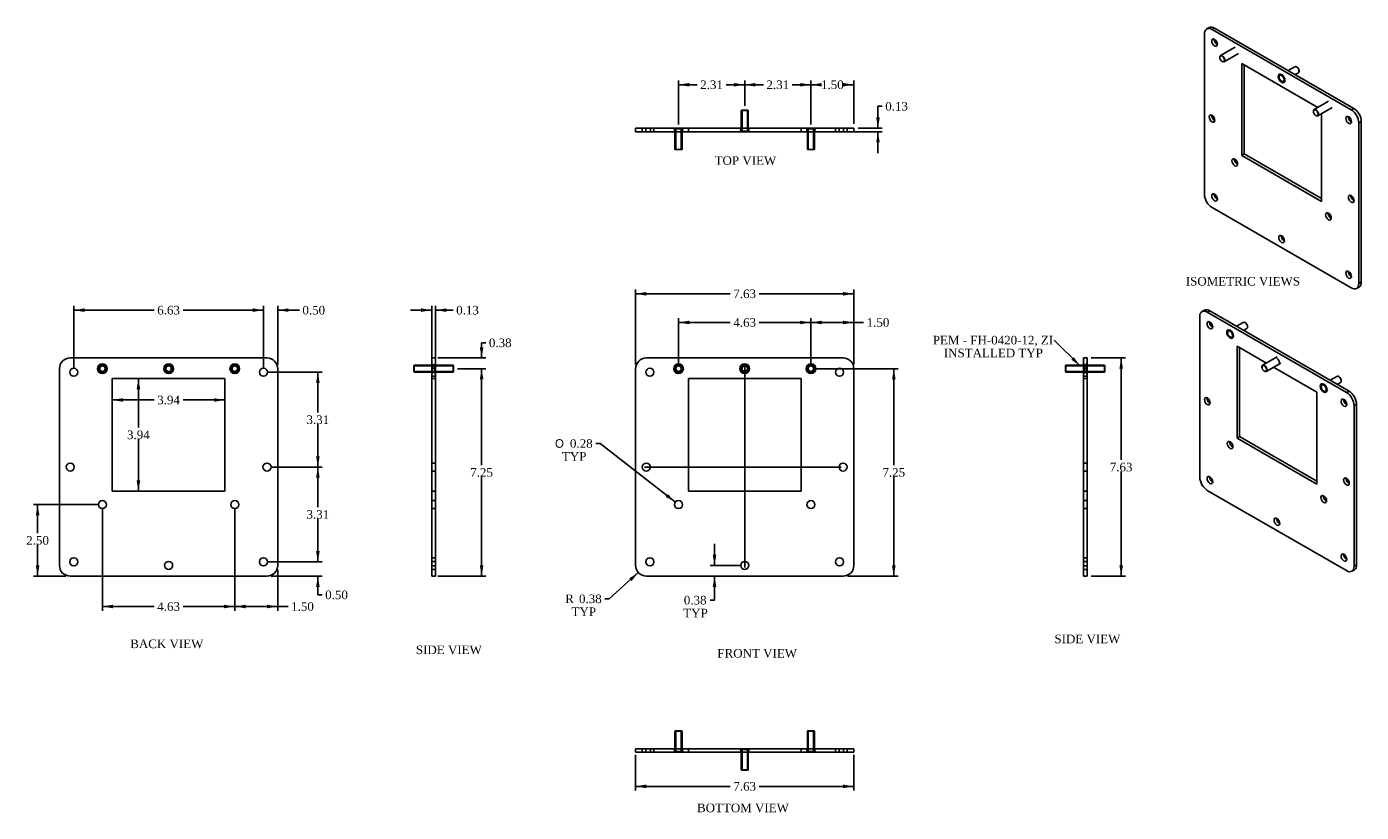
# Model space of a CAD drawing. Header units: inches. Extents: x 0.8 to 47.4, y 4.1 to 31.6.
import ezdxf
from ezdxf.enums import TextEntityAlignment as Align
from ezdxf.lldxf.tags import DXFTag

# ---------------------------------------------------------------- set-up
doc = ezdxf.new("R2010")
doc.units = ezdxf.units.IN
doc.header["$MEASUREMENT"] = 0
for name, color, linetype in [('COM52974', 7, 'CONTINUOUS'), ('DEFAULT', 7, 'CONTINUOUS'), ('STD26219', 7, 'CONTINUOUS')]:
    doc.layers.add(name, color=color, linetype=linetype)
doc.styles.add('SEACAD_SOLID_EDGE_ANSI1_SY', font='txt')
doc.styles.add('SEACAD_TIMES_NEW_ROMAN', font='times.ttf')
tags = doc.linetypes.add('CENTER2', pattern=[1.125, 0.75, -0.125, 0.125, -0.125]).pattern_tags.tags
tags[10:11] = [DXFTag(74, 4), DXFTag(75, 0), DXFTag(340, '0'), DXFTag(46, 0.0), DXFTag(50, 0.0), DXFTag(44, 0.0), DXFTag(45, 0.0)]
tags[8:9] = [DXFTag(74, 4), DXFTag(75, 0), DXFTag(340, '0'), DXFTag(46, 0.0), DXFTag(50, 0.0), DXFTag(44, 0.0), DXFTag(45, 0.0)]
tags[6:7] = [DXFTag(74, 4), DXFTag(75, 0), DXFTag(340, '0'), DXFTag(46, 0.0), DXFTag(50, 0.0), DXFTag(44, 0.0), DXFTag(45, 0.0)]
tags[4:5] = [DXFTag(74, 4), DXFTag(75, 0), DXFTag(340, '0'), DXFTag(46, 0.0), DXFTag(50, 0.0), DXFTag(44, 0.0), DXFTag(45, 0.0)]
tags = doc.linetypes.add('HIDDEN2', pattern=[0.1875, 0.125, -0.0625]).pattern_tags.tags
tags[6:7] = [DXFTag(74, 4), DXFTag(75, 0), DXFTag(340, '0'), DXFTag(46, 0.0), DXFTag(50, 0.0), DXFTag(44, 0.0), DXFTag(45, 0.0)]
tags[4:5] = [DXFTag(74, 4), DXFTag(75, 0), DXFTag(340, '0'), DXFTag(46, 0.0), DXFTag(50, 0.0), DXFTag(44, 0.0), DXFTag(45, 0.0)]

# ---------------------------------------------------------------- blocks, each defined once
blk = doc.blocks.new('SEANNOT_GROUP1')
at = {"layer": 'DEFAULT', "linetype": 'Continuous'}
blk.add_hatch(color=136, dxfattribs=at).paths.add_polyline_path([(37.278, 19.932), (37.587, 19.711), (37.366, 20.02)])
at = {"layer": 'DEFAULT', "color": 136, "linetype": 'Continuous'}
blk.add_lwpolyline([(36.683, 20.615), (37.587, 19.711)], dxfattribs=at)
at = {"layer": 'DEFAULT', "color": 136, "linetype": 'Continuous', "style": 'SEACAD_TIMES_NEW_ROMAN'}
for s, p in [('PEM - FH-0420-12, ZI', (32.441, 20.765)), ('INSTALLED TYP', (32.825, 20.315))]:
    blk.add_text(s, height=0.3, dxfattribs=at).set_placement(p, align=Align.TOP_LEFT)
blk = doc.blocks.new('SEANNOT_GROUP2')
at = {"layer": 'DEFAULT', "color": 136, "linetype": 'CENTER2'}
blk.add_line((25.871, 12.673), (25.871, 19.685), dxfattribs=at)
blk = doc.blocks.new('SEANNOT_GROUP3')
at = {"layer": 'DEFAULT', "color": 136, "linetype": 'CENTER2'}
blk.add_line((29.237, 16.179), (22.364, 16.179), dxfattribs=at)
blk = doc.blocks.new('GDIMGGROUP')
at = {"layer": 'DEFAULT', "linetype": 'Continuous'}
for points in [[(4.153, 18.461), (4.153, 18.586), (3.778, 18.523)], [(7.34, 18.461), (7.715, 18.523), (7.34, 18.586)]]:
    blk.add_hatch(color=136, dxfattribs=at).paths.add_polyline_path(points)
at = {"layer": 'DEFAULT', "color": 136, "linetype": 'Continuous'}
for p, q in [((5.244, 18.523), (3.778, 18.523)), ((7.715, 18.523), (6.25, 18.523))]:
    blk.add_line(p, q, dxfattribs=at)
at = {"layer": 'DEFAULT', "color": 136, "linetype": 'Continuous', "style": 'SEACAD_TIMES_NEW_ROMAN'}
blk.add_text('3.94', height=0.3, dxfattribs=at).set_placement((5.349, 18.673), align=Align.TOP_LEFT)
blk = doc.blocks.new('GDIMGGROUP1')
at = {"layer": 'DEFAULT', "linetype": 'Continuous'}
for points in [[(4.629, 18.899), (4.754, 18.899), (4.692, 19.274)], [(4.629, 15.712), (4.692, 15.337), (4.754, 15.712)]]:
    blk.add_hatch(color=136, dxfattribs=at).paths.add_polyline_path(points)
at = {"layer": 'DEFAULT', "color": 136, "linetype": 'Continuous'}
for p, q in [((4.692, 19.274), (4.692, 17.56)), ((4.692, 17.155), (4.692, 15.337))]:
    blk.add_line(p, q, dxfattribs=at)
at = {"layer": 'DEFAULT', "color": 136, "linetype": 'Continuous', "style": 'SEACAD_TIMES_NEW_ROMAN'}
blk.add_text('3.94', height=0.3, dxfattribs=at).set_placement((4.294, 17.455), align=Align.TOP_LEFT)
blk = doc.blocks.new('GDIMGGROUP2')
at = {"layer": 'DEFAULT', "linetype": 'Continuous'}
for points in [[(28.558, 21.294), (28.183, 21.232), (28.558, 21.169)], [(29.308, 21.294), (29.308, 21.169), (29.683, 21.232)]]:
    blk.add_hatch(color=136, dxfattribs=at).paths.add_polyline_path(points)
at = {"layer": 'DEFAULT', "color": 136, "linetype": 'Continuous'}
for p, q in [((28.183, 19.767), (28.183, 21.382)), ((29.875, 21.232), (28.183, 21.232)), ((29.683, 19.767), (29.683, 21.382)), ((29.875, 21.232), (30.025, 21.232))]:
    blk.add_line(p, q, dxfattribs=at)
at = {"layer": 'DEFAULT', "color": 136, "linetype": 'Continuous', "style": 'SEACAD_TIMES_NEW_ROMAN'}
blk.add_text('1.50', height=0.3, dxfattribs=at).set_placement((30.13, 21.382), align=Align.TOP_LEFT)
blk = doc.blocks.new('GDIMGGROUP3')
at = {"layer": 'DEFAULT', "linetype": 'Continuous'}
for points in [[(23.933, 21.294), (23.558, 21.232), (23.933, 21.169)], [(27.808, 21.294), (27.808, 21.169), (28.183, 21.232)]]:
    blk.add_hatch(color=136, dxfattribs=at).paths.add_polyline_path(points)
at = {"layer": 'DEFAULT', "color": 136, "linetype": 'Continuous'}
for p, q in [((23.558, 19.767), (23.558, 21.382)), ((25.368, 21.232), (23.558, 21.232)), ((28.183, 21.232), (26.374, 21.232)), ((28.183, 19.767), (28.183, 21.382))]:
    blk.add_line(p, q, dxfattribs=at)
at = {"layer": 'DEFAULT', "color": 136, "linetype": 'Continuous', "style": 'SEACAD_TIMES_NEW_ROMAN'}
blk.add_text('4.63', height=0.3, dxfattribs=at).set_placement((25.473, 21.382), align=Align.TOP_LEFT)
blk = doc.blocks.new('GDIMGGROUP4')
at = {"layer": 'DEFAULT', "linetype": 'Continuous'}
for points in [[(31.141, 19.242), (31.079, 19.617), (31.016, 19.242)], [(31.141, 12.742), (31.016, 12.742), (31.079, 12.367)]]:
    blk.add_hatch(color=136, dxfattribs=at).paths.add_polyline_path(points)
at = {"layer": 'DEFAULT', "color": 136, "linetype": 'Continuous'}
for p, q in [((28.333, 19.617), (31.229, 19.617)), ((31.079, 16.247), (31.079, 19.617)), ((31.079, 12.367), (31.079, 15.842)), ((29.458, 12.367), (31.229, 12.367))]:
    blk.add_line(p, q, dxfattribs=at)
at = {"layer": 'DEFAULT', "color": 136, "linetype": 'Continuous', "style": 'SEACAD_TIMES_NEW_ROMAN'}
blk.add_text('7.25', height=0.3, dxfattribs=at).set_placement((30.681, 16.142), align=Align.TOP_LEFT)
blk = doc.blocks.new('GDIMGGROUP5')
at = {"layer": 'DEFAULT', "linetype": 'Continuous'}
for points in [[(16.743, 20.367), (16.618, 20.367), (16.68, 19.992)], [(16.743, 19.242), (16.68, 19.617), (16.618, 19.242)]]:
    blk.add_hatch(color=136, dxfattribs=at).paths.add_polyline_path(points)
at = {"layer": 'DEFAULT', "color": 136, "linetype": 'Continuous'}
for p, q in [((16.68, 20.52), (16.83, 20.52)), ((16.68, 20.52), (16.68, 19.992)), ((15.155, 19.992), (16.83, 19.992)), ((15.843, 19.617), (16.83, 19.617)), ((16.68, 19.617), (16.68, 18.867))]:
    blk.add_line(p, q, dxfattribs=at)
at = {"layer": 'DEFAULT', "color": 136, "linetype": 'Continuous', "style": 'SEACAD_TIMES_NEW_ROMAN'}
blk.add_text('0.38', height=0.3, dxfattribs=at).set_placement((16.935, 20.67), align=Align.TOP_LEFT)
blk = doc.blocks.new('GDIMGGROUP6')
at = {"layer": 'DEFAULT', "linetype": 'Continuous'}
for points in [[(16.743, 19.242), (16.68, 19.617), (16.618, 19.242)], [(16.743, 12.742), (16.618, 12.742), (16.68, 12.367)]]:
    blk.add_hatch(color=136, dxfattribs=at).paths.add_polyline_path(points)
at = {"layer": 'DEFAULT', "color": 136, "linetype": 'Continuous'}
for p, q in [((15.843, 19.617), (16.83, 19.617)), ((16.68, 19.617), (16.68, 16.247)), ((16.68, 15.842), (16.68, 12.367)), ((15.155, 12.367), (16.83, 12.367))]:
    blk.add_line(p, q, dxfattribs=at)
at = {"layer": 'DEFAULT', "color": 136, "linetype": 'Continuous', "style": 'SEACAD_TIMES_NEW_ROMAN'}
blk.add_text('7.25', height=0.3, dxfattribs=at).set_placement((16.282, 16.142), align=Align.TOP_LEFT)
blk = doc.blocks.new('GDIMGGROUP7')
at = {"layer": 'DEFAULT', "linetype": 'Continuous'}
for points in [[(22.433, 22.296), (22.058, 22.234), (22.433, 22.171)], [(29.308, 22.296), (29.308, 22.171), (29.683, 22.234)]]:
    blk.add_hatch(color=136, dxfattribs=at).paths.add_polyline_path(points)
at = {"layer": 'DEFAULT', "color": 136, "linetype": 'Continuous'}
for p, q in [((22.058, 19.767), (22.058, 22.384)), ((29.683, 19.767), (29.683, 22.384)), ((25.368, 22.234), (22.058, 22.234)), ((29.683, 22.234), (26.374, 22.234))]:
    blk.add_line(p, q, dxfattribs=at)
at = {"layer": 'DEFAULT', "color": 136, "linetype": 'Continuous', "style": 'SEACAD_TIMES_NEW_ROMAN'}
blk.add_text('7.63', height=0.3, dxfattribs=at).set_placement((25.473, 22.384), align=Align.TOP_LEFT)
blk = doc.blocks.new('GDIMGGROUP8')
at = {"layer": 'DEFAULT', "linetype": 'Continuous'}
for points in [[(22.433, 4.959), (22.433, 5.084), (22.058, 5.022)], [(29.308, 4.959), (29.683, 5.022), (29.308, 5.084)]]:
    blk.add_hatch(color=136, dxfattribs=at).paths.add_polyline_path(points)
at = {"layer": 'DEFAULT', "color": 136, "linetype": 'Continuous'}
for p, q in [((22.058, 6.124), (22.058, 4.872)), ((29.683, 6.124), (29.683, 4.872)), ((22.058, 5.022), (25.368, 5.022)), ((26.374, 5.022), (29.683, 5.022))]:
    blk.add_line(p, q, dxfattribs=at)
at = {"layer": 'DEFAULT', "color": 136, "linetype": 'Continuous', "style": 'SEACAD_TIMES_NEW_ROMAN'}
blk.add_text('7.63', height=0.3, dxfattribs=at).set_placement((25.473, 5.172), align=Align.TOP_LEFT)
blk = doc.blocks.new('GDIMGGROUP9')
at = {"layer": 'DEFAULT', "linetype": 'Continuous'}
for points in [[(39.083, 19.617), (39.02, 19.992), (38.958, 19.617)], [(39.083, 12.742), (38.958, 12.742), (39.02, 12.367)]]:
    blk.add_hatch(color=136, dxfattribs=at).paths.add_polyline_path(points)
at = {"layer": 'DEFAULT', "color": 136, "linetype": 'Continuous'}
for p, q in [((37.977, 19.992), (39.17, 19.992)), ((39.02, 16.434), (39.02, 19.992)), ((39.02, 12.367), (39.02, 16.029)), ((37.977, 12.367), (39.17, 12.367))]:
    blk.add_line(p, q, dxfattribs=at)
at = {"layer": 'DEFAULT', "color": 136, "linetype": 'Continuous', "style": 'SEACAD_TIMES_NEW_ROMAN'}
blk.add_text('7.63', height=0.3, dxfattribs=at).set_placement((38.622, 16.329), align=Align.TOP_LEFT)
blk = doc.blocks.new('GDIMGGROUP10')
at = {"layer": 'DEFAULT', "linetype": 'Continuous'}
for points in [[(14.568, 21.725), (14.568, 21.6), (14.943, 21.662)], [(15.443, 21.725), (15.068, 21.662), (15.443, 21.6)]]:
    blk.add_hatch(color=136, dxfattribs=at).paths.add_polyline_path(points)
at = {"layer": 'DEFAULT', "color": 136, "linetype": 'Continuous'}
for p, q in [((14.943, 21.662), (14.193, 21.662)), ((14.943, 19.767), (14.943, 21.812)), ((15.068, 19.767), (15.068, 21.812)), ((15.537, 21.662), (15.068, 21.662)), ((15.537, 21.662), (15.687, 21.662))]:
    blk.add_line(p, q, dxfattribs=at)
at = {"layer": 'DEFAULT', "color": 136, "linetype": 'Continuous', "style": 'SEACAD_TIMES_NEW_ROMAN'}
blk.add_text('0.13', height=0.3, dxfattribs=at).set_placement((15.792, 21.812), align=Align.TOP_LEFT)
blk = doc.blocks.new('GDIMGGROUP11')
at = {"layer": 'DEFAULT', "linetype": 'Continuous'}
for points in [[(30.588, 28.397), (30.463, 28.397), (30.525, 28.022)], [(30.588, 27.522), (30.525, 27.897), (30.463, 27.522)]]:
    blk.add_hatch(color=136, dxfattribs=at).paths.add_polyline_path(points)
at = {"layer": 'DEFAULT', "color": 136, "linetype": 'Continuous'}
for p, q in [((30.525, 28.787), (30.675, 28.787)), ((30.525, 28.787), (30.525, 28.022)), ((29.833, 28.022), (30.675, 28.022)), ((29.474, 27.897), (30.675, 27.897)), ((30.525, 27.897), (30.525, 27.147))]:
    blk.add_line(p, q, dxfattribs=at)
at = {"layer": 'DEFAULT', "color": 136, "linetype": 'Continuous', "style": 'SEACAD_TIMES_NEW_ROMAN'}
blk.add_text('0.13', height=0.3, dxfattribs=at).set_placement((30.78, 28.937), align=Align.TOP_LEFT)
blk = doc.blocks.new('GDIMGGROUP12')
at = {"layer": 'DEFAULT', "linetype": 'Continuous'}
for points in [[(8.684, 21.725), (8.684, 21.6), (9.059, 21.662)], [(9.934, 21.725), (9.559, 21.662), (9.934, 21.6)]]:
    blk.add_hatch(color=136, dxfattribs=at).paths.add_polyline_path(points)
at = {"layer": 'DEFAULT', "color": 136, "linetype": 'Continuous'}
for p, q in [((9.059, 21.662), (8.309, 21.662)), ((9.059, 19.642), (9.059, 21.812)), ((9.559, 19.767), (9.559, 21.812)), ((10.165, 21.662), (9.559, 21.662)), ((10.165, 21.662), (10.315, 21.662))]:
    blk.add_line(p, q, dxfattribs=at)
at = {"layer": 'DEFAULT', "color": 136, "linetype": 'Continuous', "style": 'SEACAD_TIMES_NEW_ROMAN'}
blk.add_text('0.50', height=0.3, dxfattribs=at).set_placement((10.42, 21.812), align=Align.TOP_LEFT)
blk = doc.blocks.new('GDIMGGROUP13')
at = {"layer": 'DEFAULT', "linetype": 'Continuous'}
for points in [[(2.809, 21.725), (2.434, 21.662), (2.809, 21.6)], [(8.684, 21.725), (8.684, 21.6), (9.059, 21.662)]]:
    blk.add_hatch(color=136, dxfattribs=at).paths.add_polyline_path(points)
at = {"layer": 'DEFAULT', "color": 136, "linetype": 'Continuous'}
for p, q in [((2.434, 19.642), (2.434, 21.812)), ((5.244, 21.662), (2.434, 21.662)), ((9.059, 21.662), (6.25, 21.662)), ((9.059, 19.642), (9.059, 21.812))]:
    blk.add_line(p, q, dxfattribs=at)
at = {"layer": 'DEFAULT', "color": 136, "linetype": 'Continuous', "style": 'SEACAD_TIMES_NEW_ROMAN'}
blk.add_text('6.63', height=0.3, dxfattribs=at).set_placement((5.349, 21.812), align=Align.TOP_LEFT)
blk = doc.blocks.new('GDIMGGROUP14')
at = {"layer": 'DEFAULT', "linetype": 'Continuous'}
for points in [[(11.023, 13.242), (10.898, 13.242), (10.96, 12.867)], [(11.023, 11.992), (10.96, 12.367), (10.898, 11.992)]]:
    blk.add_hatch(color=136, dxfattribs=at).paths.add_polyline_path(points)
at = {"layer": 'DEFAULT', "color": 136, "linetype": 'Continuous'}
for p, q in [((10.96, 12.867), (10.96, 13.617)), ((9.209, 12.867), (11.11, 12.867)), ((9.334, 12.367), (11.11, 12.367)), ((10.96, 11.713), (10.96, 12.367)), ((10.96, 11.713), (11.11, 11.713))]:
    blk.add_line(p, q, dxfattribs=at)
at = {"layer": 'DEFAULT', "color": 136, "linetype": 'Continuous', "style": 'SEACAD_TIMES_NEW_ROMAN'}
blk.add_text('0.50', height=0.3, dxfattribs=at).set_placement((11.215, 11.863), align=Align.TOP_LEFT)
blk = doc.blocks.new('GDIMGGROUP15')
at = {"layer": 'DEFAULT', "linetype": 'Continuous'}
for points in [[(11.023, 15.804), (10.96, 16.179), (10.898, 15.804)], [(11.023, 13.242), (10.898, 13.242), (10.96, 12.867)]]:
    blk.add_hatch(color=136, dxfattribs=at).paths.add_polyline_path(points)
at = {"layer": 'DEFAULT', "color": 136, "linetype": 'Continuous'}
for p, q in [((9.334, 16.179), (11.11, 16.179)), ((10.96, 16.179), (10.96, 14.778)), ((10.96, 14.373), (10.96, 12.867)), ((9.209, 12.867), (11.11, 12.867))]:
    blk.add_line(p, q, dxfattribs=at)
at = {"layer": 'DEFAULT', "color": 136, "linetype": 'Continuous', "style": 'SEACAD_TIMES_NEW_ROMAN'}
blk.add_text('3.31', height=0.3, dxfattribs=at).set_placement((10.562, 14.673), align=Align.TOP_LEFT)
blk = doc.blocks.new('GDIMGGROUP16')
at = {"layer": 'DEFAULT', "linetype": 'Continuous'}
for points in [[(1.108, 14.492), (1.233, 14.492), (1.171, 14.867)], [(1.108, 12.742), (1.171, 12.367), (1.233, 12.742)]]:
    blk.add_hatch(color=136, dxfattribs=at).paths.add_polyline_path(points)
at = {"layer": 'DEFAULT', "color": 136, "linetype": 'Continuous'}
for p, q in [((3.284, 14.867), (1.021, 14.867)), ((1.171, 13.872), (1.171, 14.867)), ((1.171, 12.367), (1.171, 13.467)), ((2.159, 12.367), (1.021, 12.367))]:
    blk.add_line(p, q, dxfattribs=at)
at = {"layer": 'DEFAULT', "color": 136, "linetype": 'Continuous', "style": 'SEACAD_TIMES_NEW_ROMAN'}
blk.add_text('2.50', height=0.3, dxfattribs=at).set_placement((0.773, 13.767), align=Align.TOP_LEFT)
blk = doc.blocks.new('GDIMGGROUP17')
at = {"layer": 'DEFAULT', "linetype": 'Continuous'}
for points in [[(8.434, 11.244), (8.434, 11.369), (8.059, 11.306)], [(9.184, 11.244), (9.559, 11.306), (9.184, 11.369)]]:
    blk.add_hatch(color=136, dxfattribs=at).paths.add_polyline_path(points)
at = {"layer": 'DEFAULT', "color": 136, "linetype": 'Continuous'}
for p, q in [((8.059, 14.717), (8.059, 11.156)), ((9.559, 12.592), (9.559, 11.156)), ((9.771, 11.306), (8.059, 11.306)), ((9.771, 11.306), (9.921, 11.306))]:
    blk.add_line(p, q, dxfattribs=at)
at = {"layer": 'DEFAULT', "color": 136, "linetype": 'Continuous', "style": 'SEACAD_TIMES_NEW_ROMAN'}
blk.add_text('1.50', height=0.3, dxfattribs=at).set_placement((10.026, 11.456), align=Align.TOP_LEFT)
blk = doc.blocks.new('GDIMGGROUP18')
at = {"layer": 'DEFAULT', "linetype": 'Continuous'}
for points in [[(3.809, 11.244), (3.809, 11.369), (3.434, 11.306)], [(7.684, 11.244), (8.059, 11.306), (7.684, 11.369)]]:
    blk.add_hatch(color=136, dxfattribs=at).paths.add_polyline_path(points)
at = {"layer": 'DEFAULT', "color": 136, "linetype": 'Continuous'}
for p, q in [((3.434, 14.717), (3.434, 11.156)), ((8.059, 14.717), (8.059, 11.156)), ((5.244, 11.306), (3.434, 11.306)), ((8.059, 11.306), (6.25, 11.306))]:
    blk.add_line(p, q, dxfattribs=at)
at = {"layer": 'DEFAULT', "color": 136, "linetype": 'Continuous', "style": 'SEACAD_TIMES_NEW_ROMAN'}
blk.add_text('4.63', height=0.3, dxfattribs=at).set_placement((5.349, 11.456), align=Align.TOP_LEFT)
blk = doc.blocks.new('GDIMGGROUP19')
at = {"layer": 'DEFAULT', "linetype": 'Continuous'}
blk.add_hatch(color=136, dxfattribs=at).paths.add_polyline_path([(23.113, 15.134), (23.448, 14.953), (23.19, 15.233)])
at = {"layer": 'DEFAULT', "color": 136, "linetype": 'Continuous'}
for p, q in [((20.817, 17.003), (20.667, 17.003)), ((23.448, 14.953), (20.817, 17.003))]:
    blk.add_line(p, q, dxfattribs=at)
for s, style, p in [('O', 'SEACAD_SOLID_EDGE_ANSI1_SY', (19.244, 17.153)), ('0.28', 'SEACAD_TIMES_NEW_ROMAN', (19.766, 17.153)), ('TYP', 'SEACAD_TIMES_NEW_ROMAN', (19.484, 16.703))]:
    blk.add_text(s, height=0.3, dxfattribs=dict(at, style=style)).set_placement(p, align=Align.TOP_LEFT)
blk = doc.blocks.new('GDIMGGROUP20')
at = {"layer": 'DEFAULT', "linetype": 'Continuous'}
blk.add_hatch(color=136, dxfattribs=at).paths.add_polyline_path([(21.917, 12.194), (22.154, 12.491), (21.833, 12.287)])
at = {"layer": 'DEFAULT', "color": 136, "linetype": 'Continuous'}
for p, q in [((22.154, 12.491), (21.133, 11.574)), ((21.133, 11.574), (20.983, 11.574))]:
    blk.add_line(p, q, dxfattribs=at)
at = {"layer": 'DEFAULT', "color": 136, "linetype": 'Continuous', "style": 'SEACAD_TIMES_NEW_ROMAN'}
for s, p in [('R', (19.603, 11.724)), ('0.38', (20.082, 11.724)), ('TYP', (19.821, 11.274))]:
    blk.add_text(s, height=0.3, dxfattribs=at).set_placement(p, align=Align.TOP_LEFT)
blk = doc.blocks.new('GDIMGGROUP21')
at = {"layer": 'DEFAULT', "linetype": 'Continuous'}
for points in [[(11.023, 19.117), (10.96, 19.492), (10.898, 19.117)], [(11.023, 16.554), (10.898, 16.554), (10.96, 16.179)]]:
    blk.add_hatch(color=136, dxfattribs=at).paths.add_polyline_path(points)
at = {"layer": 'DEFAULT', "color": 136, "linetype": 'Continuous'}
for p, q in [((9.209, 19.492), (11.11, 19.492)), ((10.96, 18.09), (10.96, 19.492)), ((10.96, 16.179), (10.96, 17.685)), ((9.334, 16.179), (11.11, 16.179))]:
    blk.add_line(p, q, dxfattribs=at)
at = {"layer": 'DEFAULT', "color": 136, "linetype": 'Continuous', "style": 'SEACAD_TIMES_NEW_ROMAN'}
blk.add_text('3.31', height=0.3, dxfattribs=at).set_placement((10.562, 17.985), align=Align.TOP_LEFT)
blk = doc.blocks.new('GDIMGGROUP22')
at = {"layer": 'DEFAULT', "linetype": 'Continuous'}
for points in [[(28.558, 29.601), (28.183, 29.539), (28.558, 29.476)], [(29.308, 29.601), (29.308, 29.476), (29.683, 29.539)]]:
    blk.add_hatch(color=136, dxfattribs=at).paths.add_polyline_path(points)
at = {"layer": 'DEFAULT', "color": 136, "linetype": 'Continuous'}
for p, q in [((28.183, 28.147), (28.183, 29.689)), ((28.43, 29.539), (28.183, 29.539)), ((29.683, 29.539), (29.436, 29.539)), ((29.683, 28.172), (29.683, 29.689))]:
    blk.add_line(p, q, dxfattribs=at)
at = {"layer": 'DEFAULT', "color": 136, "linetype": 'Continuous', "style": 'SEACAD_TIMES_NEW_ROMAN'}
blk.add_text('1.50', height=0.3, dxfattribs=at).set_placement((28.535, 29.689), align=Align.TOP_LEFT)
blk = doc.blocks.new('GDIMGGROUP23')
at = {"layer": 'DEFAULT', "linetype": 'Continuous'}
for points in [[(26.246, 29.601), (25.871, 29.539), (26.246, 29.476)], [(27.808, 29.601), (27.808, 29.476), (28.183, 29.539)]]:
    blk.add_hatch(color=136, dxfattribs=at).paths.add_polyline_path(points)
at = {"layer": 'DEFAULT', "color": 136, "linetype": 'Continuous'}
for p, q in [((25.871, 28.797), (25.871, 29.689)), ((26.524, 29.539), (25.871, 29.539)), ((28.183, 29.539), (27.53, 29.539)), ((28.183, 28.147), (28.183, 29.689))]:
    blk.add_line(p, q, dxfattribs=at)
at = {"layer": 'DEFAULT', "color": 136, "linetype": 'Continuous', "style": 'SEACAD_TIMES_NEW_ROMAN'}
blk.add_text('2.31', height=0.3, dxfattribs=at).set_placement((26.629, 29.689), align=Align.TOP_LEFT)
blk = doc.blocks.new('GDIMGGROUP24')
at = {"layer": 'DEFAULT', "linetype": 'Continuous'}
for points in [[(23.933, 29.601), (23.558, 29.539), (23.933, 29.476)], [(25.496, 29.601), (25.496, 29.476), (25.871, 29.539)]]:
    blk.add_hatch(color=136, dxfattribs=at).paths.add_polyline_path(points)
at = {"layer": 'DEFAULT', "color": 136, "linetype": 'Continuous'}
for p, q in [((23.558, 28.147), (23.558, 29.689)), ((24.211, 29.539), (23.558, 29.539)), ((25.871, 29.539), (25.218, 29.539)), ((25.871, 28.797), (25.871, 29.689))]:
    blk.add_line(p, q, dxfattribs=at)
at = {"layer": 'DEFAULT', "color": 136, "linetype": 'Continuous', "style": 'SEACAD_TIMES_NEW_ROMAN'}
blk.add_text('2.31', height=0.3, dxfattribs=at).set_placement((24.316, 29.689), align=Align.TOP_LEFT)
blk = doc.blocks.new('GDIMGGROUP25')
at = {"layer": 'DEFAULT', "linetype": 'Continuous'}
for points in [[(24.754, 13.117), (24.816, 12.742), (24.879, 13.117)], [(24.754, 11.992), (24.879, 11.992), (24.816, 12.367)]]:
    blk.add_hatch(color=136, dxfattribs=at).paths.add_polyline_path(points)
at = {"layer": 'DEFAULT', "color": 136, "linetype": 'Continuous'}
for p, q in [((24.816, 13.492), (24.816, 12.742)), ((25.721, 12.742), (24.666, 12.742)), ((24.816, 12.367), (24.816, 11.528)), ((24.816, 11.528), (24.666, 11.528))]:
    blk.add_line(p, q, dxfattribs=at)
at = {"layer": 'DEFAULT', "color": 136, "linetype": 'Continuous', "style": 'SEACAD_TIMES_NEW_ROMAN'}
for s, p in [('0.38', (23.744, 11.678)), ('TYP', (23.723, 11.228))]:
    blk.add_text(s, height=0.3, dxfattribs=at).set_placement(p, align=Align.TOP_LEFT)

msp = doc.modelspace()

# ---------------------------------------------------------------- linework, layer by layer
at = {"layer": 'COM52974', "color": 7, "linetype": 'Continuous'}
for p, q in [((41.929, 31.317), (41.929, 25.704)), ((42.095, 31.54), (42.006, 31.489)), ((42.194, 31.47), (42.282, 31.521)), ((47.055, 28.663), (42.194, 31.47)), ((47.144, 28.714), (42.282, 31.521)), ((43.233, 30.284), (43.233, 27.07)), ((45.892, 28.749), (43.233, 30.284)), ((43.321, 30.233), (43.321, 27.121)), ((46.016, 25.462), (46.016, 28.532)), ((47.055, 28.663), (47.144, 28.714)), ((22.433, 28.022), (22.058, 28.022)), ((22.058, 27.897), (22.058, 28.022)), ((29.308, 28.022), (22.433, 28.022)), ((29.683, 28.022), (29.308, 28.022)), ((29.683, 27.897), (29.683, 28.022)), ((47.32, 28.204), (47.409, 28.255)), ((47.32, 22.591), (47.32, 28.204)), ((47.409, 22.642), (47.409, 28.255)), ((22.433, 27.897), (22.058, 27.897)), ((29.308, 27.897), (22.433, 27.897)), ((29.683, 27.897), (29.308, 27.897)), ((43.321, 27.121), (43.233, 27.07)), ((43.233, 27.07), (46.016, 25.462)), ((43.321, 27.121), (46.016, 25.564)), ((42.194, 25.244), (47.055, 22.438)), ((47.243, 22.419), (47.331, 22.47)), ((47.32, 22.591), (47.409, 22.642)), ((41.931, 21.661), (41.842, 21.61)), ((42.118, 21.642), (42.03, 21.591)), ((42.03, 21.591), (46.891, 18.784)), ((42.118, 21.642), (46.979, 18.835)), ((41.765, 15.825), (41.765, 21.438)), ((43.068, 20.405), (44.093, 19.814)), ((43.068, 17.191), (43.068, 20.405)), ((43.157, 17.242), (43.157, 20.354)), ((1.934, 12.742), (1.934, 19.617)), ((2.309, 19.992), (9.184, 19.992)), ((9.559, 19.617), (9.559, 12.742)), ((14.943, 19.992), (14.943, 19.617)), ((15.068, 19.992), (14.943, 19.992)), ((14.943, 19.617), (14.943, 12.742)), ((15.068, 19.992), (15.068, 19.617)), ((15.068, 19.617), (15.068, 12.742)), ((22.058, 19.617), (22.058, 12.742)), ((29.308, 19.992), (22.433, 19.992)), ((29.683, 12.742), (29.683, 19.617)), ((37.702, 19.617), (37.702, 19.992)), ((37.702, 19.992), (37.827, 19.992)), ((37.702, 12.742), (37.702, 19.617)), ((37.827, 19.617), (37.827, 19.992)), ((37.827, 12.742), (37.827, 19.617)), ((44.343, 19.669), (45.852, 18.798)), ((3.778, 19.274), (7.715, 19.274)), ((3.778, 15.337), (3.778, 19.274)), ((7.715, 19.274), (7.715, 15.337)), ((23.902, 19.274), (23.902, 15.337)), ((27.839, 19.274), (23.902, 19.274)), ((27.839, 15.337), (27.839, 19.274)), ((45.852, 18.798), (45.852, 15.583)), ((46.979, 18.835), (46.891, 18.784)), ((47.245, 18.376), (47.156, 18.325)), ((47.156, 18.325), (47.156, 12.712)), ((47.245, 18.376), (47.245, 12.763)), ((43.068, 17.191), (43.157, 17.242)), ((45.852, 15.583), (43.068, 17.191)), ((45.852, 15.685), (43.157, 17.242)), ((7.715, 15.337), (3.778, 15.337)), ((23.902, 15.337), (27.839, 15.337)), ((46.891, 12.559), (42.03, 15.365)), ((14.943, 12.742), (14.943, 12.367)), ((15.068, 12.742), (15.068, 12.367)), ((37.702, 12.367), (37.702, 12.742)), ((37.827, 12.367), (37.827, 12.742)), ((47.079, 12.54), (47.167, 12.591)), ((47.245, 12.763), (47.156, 12.712)), ((9.184, 12.367), (2.309, 12.367)), ((15.068, 12.367), (14.943, 12.367)), ((22.433, 12.367), (29.308, 12.367)), ((37.702, 12.367), (37.827, 12.367)), ((22.058, 6.337), (22.433, 6.337)), ((22.058, 6.337), (22.058, 6.212)), ((22.058, 6.212), (22.433, 6.212)), ((22.433, 6.337), (29.308, 6.337)), ((22.433, 6.212), (29.308, 6.212)), ((29.308, 6.337), (29.683, 6.337)), ((29.308, 6.212), (29.683, 6.212)), ((29.683, 6.337), (29.683, 6.212))]:
    msp.add_line(p, q, dxfattribs=at)
at = {"layer": 'COM52974', "color": 7, "linetype": 'HIDDEN2'}
for p, q in [((22.293, 28.022), (22.293, 27.897)), ((22.418, 28.022), (22.418, 27.897)), ((22.574, 27.897), (22.574, 28.022)), ((22.699, 27.897), (22.699, 28.022)), ((23.418, 28.022), (23.418, 27.897)), ((23.434, 28.022), (23.434, 27.897)), ((23.683, 27.897), (23.683, 28.022)), ((23.699, 27.897), (23.699, 28.022)), ((23.902, 28.022), (23.902, 27.897)), ((25.73, 28.022), (25.73, 27.897)), ((25.746, 28.022), (25.746, 27.897)), ((25.995, 27.897), (25.995, 28.022)), ((26.011, 27.897), (26.011, 28.022)), ((27.839, 28.022), (27.839, 27.897)), ((28.043, 28.022), (28.043, 27.897)), ((28.059, 28.022), (28.059, 27.897)), ((28.308, 27.897), (28.308, 28.022)), ((28.324, 27.897), (28.324, 28.022)), ((29.043, 28.022), (29.043, 27.897)), ((29.168, 28.022), (29.168, 27.897)), ((29.324, 27.897), (29.324, 28.022)), ((29.449, 27.897), (29.449, 28.022)), ((15.068, 19.741), (14.943, 19.741)), ((15.068, 19.632), (14.943, 19.632)), ((37.827, 19.741), (37.702, 19.741)), ((37.827, 19.632), (37.702, 19.632)), ((14.943, 19.492), (15.068, 19.492)), ((14.943, 19.351), (15.068, 19.351)), ((14.943, 19.274), (15.068, 19.274)), ((37.702, 19.492), (37.827, 19.492)), ((37.702, 19.351), (37.827, 19.351)), ((37.827, 19.274), (37.702, 19.274)), ((15.068, 16.32), (14.943, 16.32)), ((37.827, 16.32), (37.702, 16.32)), ((14.943, 16.039), (15.068, 16.039)), ((37.702, 16.039), (37.827, 16.039)), ((14.943, 15.337), (15.068, 15.337)), ((15.068, 15.007), (14.943, 15.007)), ((37.827, 15.337), (37.702, 15.337)), ((37.827, 15.007), (37.702, 15.007)), ((14.943, 14.726), (15.068, 14.726)), ((37.702, 14.726), (37.827, 14.726)), ((15.068, 13.007), (14.943, 13.007)), ((15.068, 12.882), (14.943, 12.882)), ((14.943, 12.726), (15.068, 12.726)), ((14.943, 12.601), (15.068, 12.601)), ((37.827, 13.007), (37.702, 13.007)), ((37.827, 12.882), (37.702, 12.882)), ((37.702, 12.726), (37.827, 12.726)), ((37.702, 12.601), (37.827, 12.601)), ((22.293, 6.337), (22.293, 6.212)), ((22.418, 6.337), (22.418, 6.212)), ((22.574, 6.212), (22.574, 6.337)), ((22.699, 6.212), (22.699, 6.337)), ((23.418, 6.337), (23.418, 6.212)), ((23.434, 6.337), (23.434, 6.212)), ((23.683, 6.212), (23.683, 6.337)), ((23.699, 6.212), (23.699, 6.337)), ((23.902, 6.212), (23.902, 6.337)), ((25.73, 6.337), (25.73, 6.212)), ((25.746, 6.337), (25.746, 6.212)), ((25.995, 6.212), (25.995, 6.337)), ((26.011, 6.212), (26.011, 6.337)), ((27.839, 6.212), (27.839, 6.337)), ((28.043, 6.337), (28.043, 6.212)), ((28.059, 6.337), (28.059, 6.212)), ((28.308, 6.212), (28.308, 6.337)), ((28.324, 6.212), (28.324, 6.337)), ((29.043, 6.337), (29.043, 6.212)), ((29.168, 6.337), (29.168, 6.212)), ((29.324, 6.212), (29.324, 6.337)), ((29.449, 6.212), (29.449, 6.337))]:
    msp.add_line(p, q, dxfattribs=at)
at = {"layer": 'COM52974', "color": 7, "linetype": 'Continuous'}
for centre, radius in [((2.434, 19.492), 0.141), ((3.434, 19.617), 0.124), ((8.059, 19.617), 0.124), ((9.059, 19.492), 0.141), ((22.558, 19.492), 0.141), ((25.871, 19.617), 0.124), ((29.183, 19.492), 0.141), ((2.309, 16.179), 0.141), ((9.184, 16.179), 0.141), ((22.433, 16.179), 0.141), ((29.308, 16.179), 0.141), ((3.434, 14.867), 0.141), ((8.059, 14.867), 0.141), ((23.558, 14.867), 0.141), ((28.183, 14.867), 0.141), ((2.434, 12.867), 0.141), ((5.747, 12.742), 0.141), ((9.059, 12.867), 0.141), ((22.558, 12.867), 0.141), ((25.871, 12.742), 0.141), ((29.183, 12.867), 0.141)]:
    msp.add_circle(centre, radius, dxfattribs=at)
at = {"layer": 'COM52974', "color": 7, "linetype": 'HIDDEN2'}
for centre in [(5.747, 19.617), (23.558, 19.617), (28.183, 19.617)]:
    msp.add_circle(centre, 0.124, dxfattribs=at)
at = {"layer": 'COM52974', "color": 7, "linetype": 'Continuous'}
for centre, start, end in [((2.309, 19.617), 90, 180), ((9.184, 19.617), 0, 90), ((22.433, 19.617), 90, 180), ((29.308, 19.617), 0, 90), ((2.309, 12.742), 180, 270), ((9.184, 12.742), 270, 0), ((22.433, 12.742), 180, 270), ((29.308, 12.742), 270, 0)]:
    msp.add_arc(centre, 0.375, start, end, dxfattribs=at)
for centre, major_axis, start_param, end_param in [((42.194, 31.164), (0.187, -0.325), 2.356194, 3.926991), ((42.282, 31.215), (0.187, -0.325), 2.356194, 3.141593), ((42.371, 31.062), (0.07, -0.122), 3.821986, 5.602792), ((42.282, 28.408), (0.07, -0.122), 3.821986, 5.602792), ((47.055, 28.357), (0.187, -0.325), 0.785398, 2.356194), ((47.144, 28.408), (0.187, -0.325), 0.785398, 2.356194), ((47.055, 28.357), (0.07, -0.122), 3.821986, 5.602792), ((43.078, 26.877), (0.07, -0.122), 3.821986, 5.602792), ((42.194, 25.551), (-0.188, 0.325), 0.785398, 2.356194), ((42.371, 25.653), (0.07, -0.122), 3.821986, 5.602792), ((47.144, 25.602), (0.07, -0.122), 3.821986, 5.602792), ((46.348, 24.989), (0.07, -0.122), 3.821986, 5.602792), ((44.713, 24.198), (0.07, -0.122), 3.821986, 5.602792), ((47.055, 22.948), (0.07, -0.122), 3.821986, 5.602792), ((47.055, 22.744), (-0.188, 0.325), 2.356194, 3.926991), ((47.144, 22.795), (-0.188, 0.325), 3.141593, 3.926991), ((42.03, 21.285), (0.187, -0.325), 2.356194, 3.926991), ((42.118, 21.336), (0.187, -0.325), 2.356194, 3.141593), ((42.206, 21.183), (0.07, -0.122), 3.821986, 5.602792), ((44.461, 19.881), (0.062, -0.108), 0, 2.356194), ((46.891, 18.478), (-0.187, 0.325), 3.926991, 5.497787), ((46.979, 18.529), (-0.187, 0.325), 3.926991, 5.497787), ((42.118, 18.529), (-0.07, 0.122), 0.680393, 2.4612), ((46.891, 18.478), (0.07, -0.122), 3.821986, 5.602792), ((42.914, 16.998), (-0.07, 0.122), 0.680393, 2.4612), ((42.03, 15.671), (0.187, -0.325), 3.926991, 5.497787), ((42.206, 15.774), (0.07, -0.122), 3.821986, 5.602792), ((46.979, 15.723), (-0.07, 0.122), 0.680393, 2.4612), ((46.184, 15.11), (-0.07, 0.122), 0.680393, 2.4612), ((44.549, 14.319), (-0.07, 0.122), 0.680393, 2.4612), ((46.891, 13.069), (0.07, -0.122), 3.821986, 5.602792), ((46.891, 12.865), (-0.187, 0.325), 2.356194, 3.926991), ((46.979, 12.916), (-0.188, 0.325), 3.141593, 3.926991)]:
    msp.add_ellipse(centre, major_axis=major_axis, ratio=0.57735, start_param=start_param, end_param=end_param, dxfattribs=at)
for centre, major_axis in [((42.282, 31.011), (0.07, -0.122)), ((44.624, 29.761), (-0.062, 0.108)), ((42.194, 28.357), (-0.07, 0.122)), ((46.967, 28.306), (0.07, -0.122)), ((42.989, 26.826), (-0.07, 0.122)), ((42.282, 25.602), (0.07, -0.122)), ((47.055, 25.551), (-0.07, 0.122)), ((46.26, 24.938), (-0.07, 0.122)), ((44.625, 24.147), (-0.07, 0.122)), ((46.967, 22.897), (0.07, -0.122)), ((42.118, 21.132), (0.07, -0.122)), ((42.825, 20.826), (0.062, -0.108)), ((46.096, 18.937), (0.062, -0.108)), ((42.03, 18.478), (0.07, -0.122)), ((46.803, 18.427), (0.07, -0.122)), ((42.825, 16.947), (0.07, -0.122)), ((42.118, 15.723), (0.07, -0.122)), ((46.891, 15.671), (0.07, -0.122)), ((46.096, 15.059), (0.07, -0.122)), ((44.46, 14.268), (0.07, -0.122)), ((46.803, 13.018), (0.07, -0.122))]:
    msp.add_ellipse(centre, major_axis=major_axis, ratio=0.57735, dxfattribs=at)
at = {"layer": 'STD26219', "color": 7, "linetype": 'Continuous'}
for p, q in [((42.998, 30.854), (42.492, 30.562)), ((42.466, 30.505), (42.466, 30.496)), ((42.547, 30.356), (42.554, 30.352)), ((42.617, 30.345), (43.123, 30.637)), ((45.085, 30.171), (44.853, 30.037)), ((45.103, 29.893), (45.21, 29.955)), ((45.155, 30.161), (45.148, 30.165)), ((45.236, 30.012), (45.236, 30.02)), ((46.268, 28.966), (45.762, 28.674)), ((25.756, 28.647), (25.746, 28.637)), ((25.746, 28.637), (25.996, 28.637)), ((25.746, 28.637), (25.746, 28.022)), ((25.986, 28.647), (25.756, 28.647)), ((25.996, 28.637), (25.986, 28.647)), ((25.996, 28.022), (25.996, 28.637)), ((45.736, 28.616), (45.736, 28.608)), ((45.818, 28.467), (45.825, 28.463)), ((45.887, 28.457), (46.393, 28.749)), ((23.433, 27.897), (23.433, 27.282)), ((23.683, 27.282), (23.683, 27.897)), ((28.058, 27.897), (28.058, 27.282)), ((28.308, 27.282), (28.308, 27.897)), ((23.683, 27.282), (23.433, 27.282)), ((23.433, 27.282), (23.443, 27.272)), ((23.443, 27.272), (23.673, 27.272)), ((23.673, 27.272), (23.683, 27.282)), ((28.308, 27.282), (28.058, 27.282)), ((28.058, 27.282), (28.068, 27.272)), ((28.068, 27.272), (28.298, 27.272)), ((28.298, 27.272), (28.308, 27.282)), ((43.286, 21.236), (43.054, 21.102)), ((43.304, 20.958), (43.411, 21.019)), ((43.356, 21.226), (43.348, 21.23)), ((43.437, 21.077), (43.437, 21.085)), ((14.328, 19.742), (14.318, 19.732)), ((14.318, 19.502), (14.318, 19.732)), ((14.328, 19.492), (14.328, 19.742)), ((14.943, 19.742), (14.328, 19.742)), ((15.683, 19.742), (15.068, 19.742)), ((15.683, 19.742), (15.683, 19.492)), ((15.693, 19.732), (15.683, 19.742)), ((15.693, 19.502), (15.693, 19.732)), ((37.087, 19.742), (37.077, 19.732)), ((37.077, 19.732), (37.077, 19.502)), ((37.087, 19.492), (37.087, 19.742)), ((37.702, 19.742), (37.087, 19.742)), ((38.442, 19.742), (37.827, 19.742)), ((38.442, 19.492), (38.442, 19.742)), ((38.452, 19.732), (38.442, 19.742)), ((38.452, 19.502), (38.452, 19.732)), ((43.937, 19.681), (43.937, 19.673)), ((44.469, 20.031), (43.963, 19.739)), ((44.088, 19.522), (44.594, 19.814)), ((14.318, 19.502), (14.328, 19.492)), ((14.328, 19.492), (14.943, 19.492)), ((15.068, 19.492), (15.683, 19.492)), ((15.683, 19.492), (15.693, 19.502)), ((37.077, 19.502), (37.087, 19.492)), ((37.087, 19.492), (37.702, 19.492)), ((37.827, 19.492), (38.442, 19.492)), ((38.442, 19.492), (38.452, 19.502)), ((44.019, 19.532), (44.026, 19.528)), ((46.556, 19.348), (46.324, 19.214)), ((46.574, 19.069), (46.681, 19.131)), ((46.626, 19.338), (46.619, 19.342)), ((46.707, 19.189), (46.707, 19.197)), ((23.443, 6.962), (23.433, 6.952)), ((23.683, 6.952), (23.433, 6.952)), ((23.433, 6.952), (23.433, 6.337)), ((23.443, 6.962), (23.673, 6.962)), ((23.683, 6.952), (23.673, 6.962)), ((23.683, 6.337), (23.683, 6.952)), ((28.068, 6.962), (28.058, 6.952)), ((28.308, 6.952), (28.058, 6.952)), ((28.058, 6.952), (28.058, 6.337)), ((28.068, 6.962), (28.298, 6.962)), ((28.308, 6.952), (28.298, 6.962)), ((28.308, 6.337), (28.308, 6.952)), ((25.746, 6.212), (25.746, 5.597)), ((25.996, 5.597), (25.996, 6.212)), ((25.746, 5.597), (25.996, 5.597)), ((25.746, 5.597), (25.756, 5.587)), ((25.986, 5.587), (25.996, 5.597)), ((25.986, 5.587), (25.756, 5.587))]:
    msp.add_line(p, q, dxfattribs=at)
at = {"layer": 'STD26219', "color": 7, "linetype": 'HIDDEN2'}
for p, q in [((25.776, 28.647), (25.776, 27.922)), ((25.965, 28.647), (25.965, 27.922)), ((23.39, 28.022), (23.39, 27.997)), ((23.727, 27.997), (23.39, 27.997)), ((23.433, 27.997), (23.433, 27.897)), ((23.464, 27.272), (23.464, 27.997)), ((23.653, 27.272), (23.653, 27.997)), ((23.683, 27.897), (23.683, 27.997)), ((23.727, 27.997), (23.727, 28.022)), ((25.746, 28.022), (25.746, 27.922)), ((25.996, 27.922), (25.996, 28.022)), ((28.015, 28.022), (28.015, 27.997)), ((28.352, 27.997), (28.015, 27.997)), ((28.058, 27.997), (28.058, 27.897)), ((28.089, 27.272), (28.089, 27.997)), ((28.278, 27.272), (28.278, 27.997)), ((28.308, 27.897), (28.308, 27.997)), ((28.352, 27.997), (28.352, 28.022)), ((25.702, 27.922), (26.039, 27.922)), ((25.702, 27.922), (25.702, 27.897)), ((26.039, 27.897), (26.039, 27.922)), ((14.318, 19.711), (14.968, 19.711)), ((14.968, 19.785), (14.943, 19.785)), ((14.968, 19.742), (14.943, 19.742)), ((14.968, 19.785), (14.968, 19.448)), ((15.068, 19.742), (14.968, 19.742)), ((15.693, 19.711), (14.968, 19.711)), ((15.043, 19.448), (15.043, 19.785)), ((15.068, 19.785), (15.043, 19.785)), ((37.077, 19.711), (37.802, 19.711)), ((37.727, 19.785), (37.702, 19.785)), ((37.802, 19.742), (37.702, 19.742)), ((37.727, 19.448), (37.727, 19.785)), ((37.802, 19.448), (37.802, 19.785)), ((37.827, 19.785), (37.802, 19.785)), ((37.827, 19.742), (37.802, 19.742)), ((38.452, 19.711), (37.802, 19.711)), ((14.318, 19.522), (14.968, 19.522)), ((14.943, 19.492), (14.968, 19.492)), ((14.943, 19.448), (14.968, 19.448)), ((15.693, 19.522), (14.968, 19.522)), ((14.968, 19.492), (15.068, 19.492)), ((15.043, 19.448), (15.068, 19.448)), ((37.077, 19.522), (37.802, 19.522)), ((37.702, 19.492), (37.802, 19.492)), ((37.702, 19.448), (37.727, 19.448)), ((38.452, 19.522), (37.802, 19.522)), ((37.802, 19.492), (37.827, 19.492)), ((37.802, 19.448), (37.827, 19.448)), ((23.464, 6.962), (23.464, 6.237)), ((23.653, 6.962), (23.653, 6.237)), ((28.089, 6.962), (28.089, 6.237)), ((28.278, 6.962), (28.278, 6.237)), ((23.727, 6.237), (23.39, 6.237)), ((23.39, 6.237), (23.39, 6.212)), ((23.433, 6.337), (23.433, 6.237)), ((23.683, 6.237), (23.683, 6.337)), ((23.727, 6.212), (23.727, 6.237)), ((25.702, 6.337), (25.702, 6.312)), ((25.702, 6.312), (26.039, 6.312)), ((25.746, 6.312), (25.746, 6.212)), ((25.776, 5.587), (25.776, 6.312)), ((25.965, 5.587), (25.965, 6.312)), ((25.996, 6.212), (25.996, 6.312)), ((26.039, 6.312), (26.039, 6.337)), ((28.352, 6.237), (28.015, 6.237)), ((28.015, 6.237), (28.015, 6.212)), ((28.058, 6.337), (28.058, 6.237)), ((28.308, 6.237), (28.308, 6.337)), ((28.352, 6.212), (28.352, 6.237))]:
    msp.add_line(p, q, dxfattribs=at)
at = {"layer": 'STD26219', "color": 7, "linetype": 'Continuous'}
for centre, radius in [((3.434, 19.617), 0.169), ((5.747, 19.617), 0.125), ((5.747, 19.617), 0.115), ((8.059, 19.617), 0.169), ((23.558, 19.617), 0.125), ((23.558, 19.617), 0.115), ((25.871, 19.617), 0.169), ((28.183, 19.617), 0.125), ((28.183, 19.617), 0.115)]:
    msp.add_circle(centre, radius, dxfattribs=at)
at = {"layer": 'STD26219', "color": 7, "linetype": 'HIDDEN2'}
for centre, radius in [((3.434, 19.617), 0.125), ((3.434, 19.617), 0.115), ((3.434, 19.617), 0.0944), ((5.747, 19.617), 0.169), ((5.747, 19.617), 0.0944), ((8.059, 19.617), 0.125), ((8.059, 19.617), 0.115), ((8.059, 19.617), 0.0944), ((23.558, 19.617), 0.169), ((23.558, 19.617), 0.0944), ((25.871, 19.617), 0.125), ((25.871, 19.617), 0.115), ((25.871, 19.617), 0.0944), ((28.183, 19.617), 0.169), ((28.183, 19.617), 0.0944)]:
    msp.add_circle(centre, radius, dxfattribs=at)
at = {"layer": 'STD26219', "color": 7, "linetype": 'Continuous'}
for centre, major_axis in [((42.547, 30.45), (-0.0575, 0.0996)), ((44.624, 29.761), (-0.084, 0.146)), ((45.818, 28.561), (-0.0575, 0.0996)), ((42.825, 20.826), (-0.084, 0.146)), ((44.019, 19.626), (-0.0575, 0.0996)), ((46.096, 18.937), (0.084, -0.146))]:
    msp.add_ellipse(centre, major_axis=major_axis, ratio=0.57735, dxfattribs=at)
for centre, major_axis, start_param, end_param in [((42.554, 30.454), (0.062, -0.108), 0, 3.926991), ((42.554, 30.454), (0.062, -0.108), 5.497787, 6.283185), ((45.148, 30.063), (-0.062, 0.108), 3.141593, 6.283185), ((45.155, 30.067), (0.0575, -0.0996), 0.785398, 2.356194), ((45.825, 28.565), (0.063, -0.108), 0, 3.926991), ((45.825, 28.565), (0.063, -0.108), 5.497787, 6.283185), ((43.348, 21.128), (-0.063, 0.108), 3.141593, 6.283185), ((43.356, 21.132), (0.0575, -0.0996), 0.785398, 2.356194), ((44.026, 19.63), (0.063, -0.108), 0, 3.926991), ((44.026, 19.63), (0.063, -0.108), 5.497787, 6.283185), ((46.619, 19.24), (0.062, -0.108), 0, 3.141593), ((46.626, 19.244), (-0.0575, 0.0996), 3.926991, 5.497787)]:
    msp.add_ellipse(centre, major_axis=major_axis, ratio=0.57735, start_param=start_param, end_param=end_param, dxfattribs=at)

# ---------------------------------------------------------------- block references
at = {"layer": 'DEFAULT'}
for name in ['GDIMGGROUP24', 'GDIMGGROUP23', 'GDIMGGROUP22', 'GDIMGGROUP11', 'GDIMGGROUP7', 'GDIMGGROUP13', 'GDIMGGROUP12', 'GDIMGGROUP10', 'GDIMGGROUP3', 'GDIMGGROUP2', 'GDIMGGROUP5', 'SEANNOT_GROUP1', 'GDIMGGROUP6', 'SEANNOT_GROUP2', 'GDIMGGROUP4', 'GDIMGGROUP9', 'GDIMGGROUP1', 'GDIMGGROUP21', 'GDIMGGROUP', 'GDIMGGROUP19', 'GDIMGGROUP15', 'SEANNOT_GROUP3', 'GDIMGGROUP16', 'GDIMGGROUP18', 'GDIMGGROUP17', 'GDIMGGROUP14', 'GDIMGGROUP25', 'GDIMGGROUP20', 'GDIMGGROUP8']:
    msp.add_blockref(name, (0, 0), dxfattribs=at)

# ---------------------------------------------------------------- texts
at = {"layer": 'DEFAULT', "color": 136, "linetype": 'Continuous', "style": 'SEACAD_TIMES_NEW_ROMAN'}
for s, p in [('TOP VIEW', (24.819, 27.042)), ('ISOMETRIC VIEWS', (41.279, 22.823)), ('SIDE VIEW', (36.69, 10.323)), ('BACK VIEW', (4.406, 10.151)), ('SIDE VIEW', (14.384, 9.942)), ('FRONT VIEW', (24.915, 9.822)), ('BOTTOM VIEW', (24.204, 4.419))]:
    msp.add_text(s, height=0.3, dxfattribs=at).set_placement(p, align=Align.TOP_LEFT)

doc.saveas('drawing.dxf')
